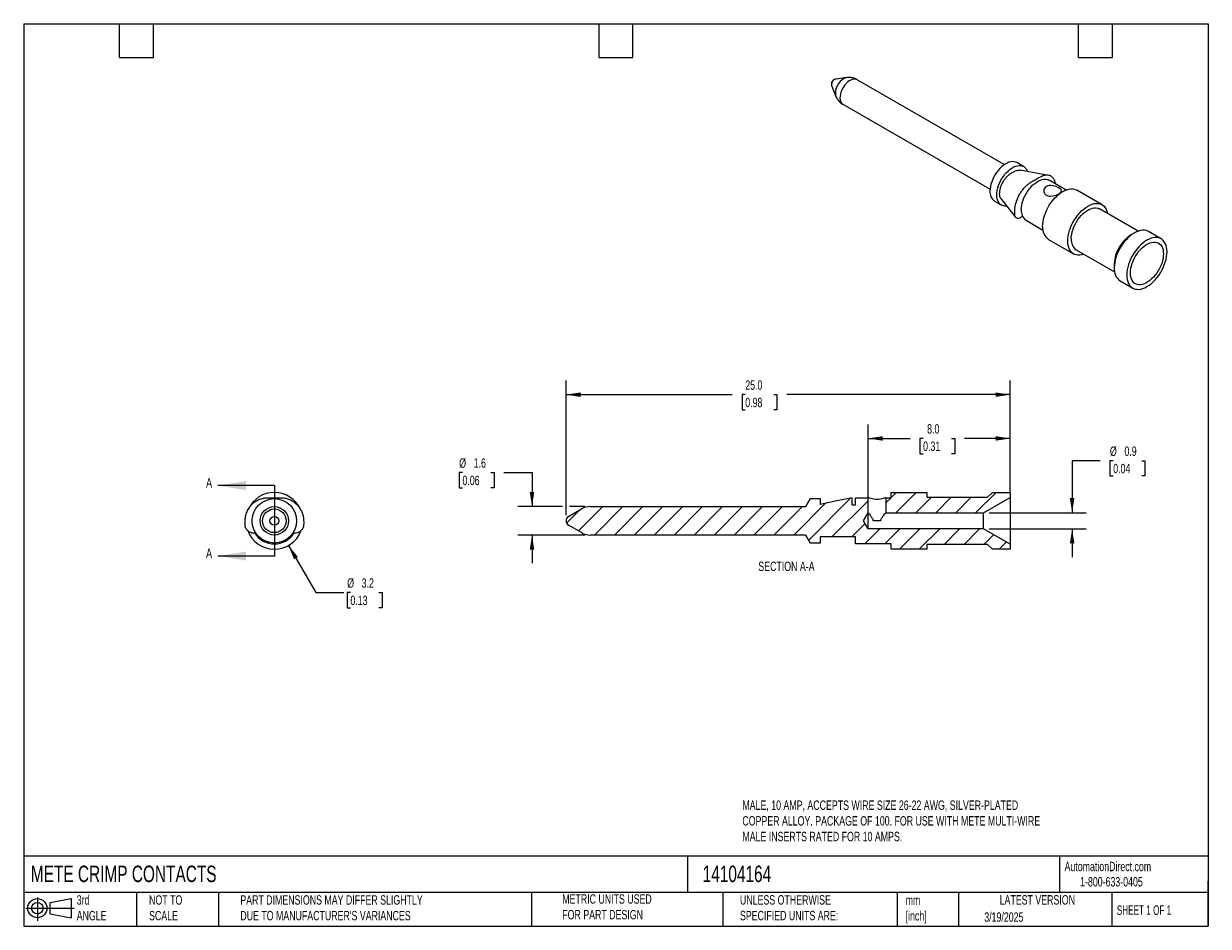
# Model space of a CAD drawing. Header units: millimetres. Extents: x 1.6 to 68.3, y 1.6 to 52.4.
import ezdxf

# ---------------------------------------------------------------- set-up
doc = ezdxf.new("R2010")
doc.units = ezdxf.units.MM
doc.header["$LTSCALE"] = 0.25
doc.linetypes.add('SLD-Solid', pattern=[0])
doc.layers.add('DIMENSIONS', color=140, linetype='SLD-Solid', lineweight=25)
doc.layers.add('TEXT', color=140, linetype='SLD-Solid', lineweight=25)
doc.layers.add('HATCH', color=6, linetype='SLD-Solid')
doc.layers.add('SLD-DEFPOINTS', color=7, linetype='Continuous')
doc.styles.add('SLDTEXTSTYLE0', font='TXT', dxfattribs={"width": 0.7})
doc.styles.add('SLDTEXTSTYLE1', font='TXT', dxfattribs={"width": 0.65})
doc.dimstyles.new('SLDDIMSTYLE0', dxfattribs={"dimtxt": 0.539502, "dimasz": 0.8255, "dimexe": 0, "dimexo": 0.0625, "dimgap": 0.134875, "dimtad": 0, "dimtih": 1, "dimtoh": 1, "dimrnd": 1e-09, "dimzin": 12, "dimdsep": 46, "dimtxsty": 'SLDTEXTSTYLE0', "dimsah": 1, "dimcen": 0, "dimadec": 0, "dimazin": 3, "dimtfac": 1, "dimtofl": 0, "dimtmove": 0, "dimatfit": 3, "dimfxl": 0, "dimfrac": 2, "dimtolj": 1, "dimtzin": 12, "dimarcsym": 0})
doc.dimstyles.new('SLDDIMSTYLE1', dxfattribs={"dimtxt": 0.539502, "dimasz": 0.8255, "dimexe": 0, "dimexo": 0.0625, "dimgap": 0.134875, "dimtad": 0, "dimtih": 1, "dimtoh": 1, "dimrnd": 1e-09, "dimzin": 12, "dimdsep": 46, "dimtxsty": 'SLDTEXTSTYLE0', "dimsah": 1, "dimcen": 0.09, "dimadec": 0, "dimazin": 3, "dimtfac": 1, "dimtmove": 0, "dimatfit": 0, "dimfxl": 0, "dimfrac": 2, "dimtolj": 1, "dimtzin": 12, "dimarcsym": 0})
doc.dimstyles.new('SLDDIMSTYLE2', dxfattribs={"dimtxt": 0.539502, "dimasz": 0.8255, "dimexe": 0, "dimexo": 0.0625, "dimgap": 0.134875, "dimtad": 0, "dimtih": 1, "dimtoh": 1, "dimrnd": 1e-09, "dimdsep": 46, "dimtxsty": 'SLDTEXTSTYLE0', "dimsah": 1, "dimcen": 0.09, "dimadec": 0, "dimazin": 2, "dimtfac": 1, "dimtmove": 0, "dimatfit": 0, "dimfxl": 0, "dimfrac": 2, "dimtolj": 1, "dimtzin": 12, "dimarcsym": 0})
doc.dimstyles.new('SLDDIMSTYLE3', dxfattribs={"dimtxt": 0.539502, "dimasz": 0.8255, "dimexe": 0, "dimexo": 0.0625, "dimgap": 0.134875, "dimtad": 0, "dimtih": 1, "dimtoh": 1, "dimrnd": 1e-09, "dimzin": 4, "dimdsep": 46, "dimtxsty": 'SLDTEXTSTYLE0', "dimsah": 1, "dimcen": 0.09, "dimadec": 0, "dimazin": 1, "dimtfac": 1, "dimtofl": 0, "dimtmove": 0, "dimatfit": 3, "dimfxl": 0, "dimfrac": 2, "dimtolj": 1, "dimtzin": 12, "dimarcsym": 0})

# ---------------------------------------------------------------- blocks, each defined once
blk = doc.blocks.new('Block11')
at = {"color": 7, "linetype": 'SLD-Solid', "lineweight": 18}
for p, q in [((0, 0.72), (2.718, 0.72)), ((0.647, 1.328), (0.647, 0)), ((1.37, 1.042), (2.544, 1.258)), ((1.37, 0.399), (1.37, 1.042)), ((2.544, 1.258), (2.544, 0.183)), ((1.37, 0.399), (2.544, 0.183))]:
    blk.add_line(p, q, dxfattribs=at)
for radius in [0.538, 0.321]:
    blk.add_circle((0.647, 0.72), radius, dxfattribs=at)
blk = doc.blocks.new('Block12')
at = {"layer": 'SLD-DEFPOINTS'}
blk.add_blockref('Block11', (0, 0), dxfattribs=at)
blk = doc.blocks.new('_D')
at = {"layer": 'DIMENSIONS'}
for p, q in [((16.496, 23.023), (18.028, 20.371)), ((18.028, 20.371), (19.615, 20.371)), ((19.978, 20.371), (19.797, 20.371)), ((19.797, 20.371), (19.797, 19.513)), ((21.581, 20.371), (21.762, 20.371)), ((21.762, 20.371), (21.762, 19.513)), ((19.797, 19.513), (19.978, 19.513)), ((21.762, 19.513), (21.581, 19.513))]:
    blk.add_line(p, q, dxfattribs=at)
blk.add_solid([(16.496, 23.023), (16.799, 22.245), (17.019, 22.372)], dxfattribs=at)
at = {"layer": 'DIMENSIONS', "char_height": 0.5292, "attachment_point": 1, "style": 'SLDTEXTSTYLE0'}
for s, insert in [('%%c', (19.795, 21.174)), ('3.2', (20.609, 21.174)), ('0.13', (19.978, 20.195))]:
    blk.add_mtext(s, dxfattribs=dict(at, insert=insert))
blk = doc.blocks.new('_D_1')
at = {"layer": 'DIMENSIONS'}
for p, q in [((26.283, 27.124), (26.102, 27.124)), ((26.102, 27.124), (26.102, 26.266)), ((27.886, 27.124), (28.068, 27.124)), ((28.068, 27.124), (28.068, 26.266)), ((28.611, 27.124), (30.198, 27.124)), ((30.198, 27.124), (30.198, 25.209)), ((26.102, 26.266), (26.283, 26.266)), ((28.068, 26.266), (27.886, 26.266)), ((31.922, 25.209), (29.405, 25.209)), ((33.163, 25.209), (32.303, 25.209)), ((33.163, 23.609), (29.405, 23.609)), ((30.198, 23.609), (30.198, 22.021))]:
    blk.add_line(p, q, dxfattribs=at)
for points in [[(30.198, 25.209), (30.325, 26.034), (30.071, 26.034)], [(30.198, 23.609), (30.071, 22.783), (30.325, 22.783)]]:
    blk.add_solid(points, dxfattribs=at)
at = {"layer": 'DIMENSIONS', "char_height": 0.5292, "attachment_point": 1, "style": 'SLDTEXTSTYLE0'}
for s, insert in [('%%c', (26.1, 27.926)), ('1.6', (26.915, 27.926)), ('0.06', (26.283, 26.948))]:
    blk.add_mtext(s, dxfattribs=dict(at, insert=insert))
blk = doc.blocks.new('_D_2')
at = {"layer": 'DIMENSIONS'}
for p, q in [((62.185, 27.789), (60.598, 27.789)), ((60.598, 27.789), (60.598, 24.859)), ((62.91, 27.789), (62.729, 27.789)), ((62.729, 27.789), (62.729, 26.932)), ((64.513, 27.789), (64.694, 27.789)), ((64.694, 27.789), (64.694, 26.932)), ((62.729, 26.932), (62.91, 26.932)), ((64.694, 26.932), (64.513, 26.932)), ((55.93, 24.859), (61.392, 24.859)), ((55.93, 23.959), (61.392, 23.959)), ((60.598, 23.959), (60.598, 22.371))]:
    blk.add_line(p, q, dxfattribs=at)
for points in [[(60.598, 24.859), (60.725, 25.684), (60.471, 25.684)], [(60.598, 23.959), (60.471, 23.133), (60.725, 23.133)]]:
    blk.add_solid(points, dxfattribs=at)
at = {"layer": 'DIMENSIONS', "char_height": 0.5292, "attachment_point": 1, "style": 'SLDTEXTSTYLE0'}
for s, insert in [('%%c', (62.727, 28.592)), ('0.9', (63.542, 28.592)), ('0.04', (62.91, 27.614))]:
    blk.add_mtext(s, dxfattribs=dict(at, insert=insert))
blk = doc.blocks.new('_D_3')
at = {"layer": 'DIMENSIONS'}
for p, q in [((49.113, 25.176), (49.113, 29.839)), ((57.113, 26.042), (57.113, 29.839)), ((49.113, 29.045), (51.481, 29.045)), ((52.212, 29.045), (52.031, 29.045)), ((52.031, 29.045), (52.031, 28.188)), ((53.815, 29.045), (53.997, 29.045)), ((53.997, 29.045), (53.997, 28.188)), ((57.113, 29.045), (54.546, 29.045)), ((52.031, 28.188), (52.212, 28.188)), ((53.997, 28.188), (53.815, 28.188))]:
    blk.add_line(p, q, dxfattribs=at)
for points in [[(49.113, 29.045), (49.938, 28.918), (49.938, 29.172)], [(57.113, 29.045), (56.287, 29.172), (56.287, 28.918)]]:
    blk.add_solid(points, dxfattribs=at)
at = {"layer": 'DIMENSIONS', "char_height": 0.5292, "attachment_point": 1, "style": 'SLDTEXTSTYLE0'}
for s, insert in [('8.0', (52.437, 29.848)), ('0.31', (52.212, 28.87))]:
    blk.add_mtext(s, dxfattribs=dict(at, insert=insert))
blk = doc.blocks.new('_D_4')
at = {"layer": 'DIMENSIONS'}
for p, q in [((32.113, 24.726), (32.113, 32.302)), ((57.113, 26.042), (57.113, 32.302)), ((32.113, 31.509), (41.469, 31.509)), ((42.2, 31.509), (42.018, 31.509)), ((42.018, 31.509), (42.018, 30.651)), ((43.803, 31.509), (43.984, 31.509)), ((43.984, 31.509), (43.984, 30.651)), ((57.113, 31.509), (44.534, 31.509)), ((42.018, 30.651), (42.2, 30.651)), ((43.984, 30.651), (43.803, 30.651))]:
    blk.add_line(p, q, dxfattribs=at)
for points in [[(32.113, 31.509), (32.938, 31.382), (32.938, 31.636)], [(57.113, 31.509), (56.287, 31.636), (56.287, 31.382)]]:
    blk.add_solid(points, dxfattribs=at)
at = {"layer": 'DIMENSIONS', "char_height": 0.5292, "attachment_point": 1, "style": 'SLDTEXTSTYLE0'}
for s, insert in [('25.0', (42.2, 32.312)), ('0.98', (42.2, 31.333))]:
    blk.add_mtext(s, dxfattribs=dict(at, insert=insert))

msp = doc.modelspace()

# ---------------------------------------------------------------- hatches: boundary and pattern name
at = {"layer": 'HATCH'}
h = msp.add_hatch(dxfattribs=at)
h.set_pattern_fill('ANSI31', color=256, scale=0.25, style=0)
h.paths.add_polyline_path([(57.113, 26.009), (56.113, 26.009), (55.838, 25.734), (52.413, 25.734), (52.413, 26.009), (50.413, 26.009), (50.413, 25.709), (50.113, 25.709), (50.113, 24.859), (55.613, 24.859), (57.113, 25.725)], flags=0)
h = msp.add_hatch(dxfattribs=at)
h.set_pattern_fill('ANSI31', color=256, scale=0.25, style=0)
edge = h.paths.add_edge_path(flags=0)
edge.add_line((48.413, 25.309), (48.213, 25.309))
edge.add_line((48.213, 25.309), (48.213, 25.709))
edge.add_spline(control_points=[(48.213, 25.709), (48.056, 25.676), (47.9, 25.643), (47.744, 25.61), (47.588, 25.577), (47.432, 25.544), (47.275, 25.511), (46.988, 25.45), (46.7, 25.389), (46.413, 25.329)], knot_values=[0, 0, 0, 0, 0.000479, 0.000479, 0.000479, 0.000958, 0.000958, 0.000958, 0.00184, 0.00184, 0.00184, 0.00184], weights=[1, 1, 1, 1, 1, 1, 1, 1, 1, 1], degree=3, periodic=0)
edge.add_line((46.413, 25.329), (46.413, 25.659))
edge.add_line((46.413, 25.659), (45.872, 25.659))
edge.add_line((45.872, 25.659), (45.613, 25.209))
edge.add_line((45.613, 25.209), (33.481, 25.209))
edge.add_arc((33.481, 24.209), 1, 90, 120)
edge.add_line((32.981, 25.075), (32.253, 24.654))
edge.add_arc((32.393, 24.412), 0.28, 120, 180.66637)
edge.add_arc((32.393, 24.405), 0.28, 179.33363, 240)
edge.add_line((32.253, 24.163), (32.981, 23.743))
edge.add_arc((33.481, 24.609), 1, 240, 270)
edge.add_line((33.481, 23.609), (45.613, 23.609))
edge.add_line((45.613, 23.609), (45.872, 23.159))
edge.add_line((45.872, 23.159), (46.413, 23.159))
edge.add_line((46.413, 23.159), (46.413, 23.509))
edge.add_line((46.413, 23.509), (48.413, 23.509))
edge.add_line((48.413, 23.509), (48.413, 23.109))
edge.add_line((48.413, 23.109), (50.413, 23.109))
edge.add_line((50.413, 23.109), (50.413, 22.809))
edge.add_line((50.413, 22.809), (52.413, 22.809))
edge.add_line((52.413, 22.809), (52.413, 23.084))
edge.add_line((52.413, 23.084), (55.838, 23.084))
edge.add_line((55.838, 23.084), (56.113, 22.809))
edge.add_line((56.113, 22.809), (57.113, 22.809))
edge.add_line((57.113, 22.809), (57.113, 23.093))
edge.add_line((57.113, 23.093), (55.613, 23.959))
edge.add_line((55.613, 23.959), (49.113, 23.959))
edge.add_line((49.113, 23.959), (48.853, 24.409))
edge.add_line((48.853, 24.409), (49.113, 24.859))
edge.add_line((49.113, 24.859), (49.113, 25.709))
edge.add_line((49.113, 25.709), (48.413, 25.709))
edge.add_line((48.413, 25.709), (48.413, 25.309))

# ---------------------------------------------------------------- linework, layer by layer
for p, q in [((47.911, 49.352), (47.29, 49.267)), ((47.066, 48.878), (47.303, 48.298)), ((56.779, 44.454), (48.497, 49.235)), ((47.697, 47.85), (55.979, 43.068)), ((57.866, 44.346), (57.484, 44.567)), ((60.253, 43.026), (59.305, 43.573)), ((62.284, 42.2), (60.87, 43.016)), ((56.234, 42.401), (56.616, 42.181)), ((56.573, 42.57), (57.399, 41.515)), ((64.314, 40.71), (62.146, 41.962)), ((58.005, 41.321), (58.953, 40.774)), ((65.607, 40.281), (64.9, 40.69)), ((59.27, 40.245), (60.684, 39.429)), ((64.1, 40.61), (63.905, 40.498)), ((60.821, 39.667), (62.989, 38.415)), ((62.969, 38.875), (62.969, 38.651)), ((63.3, 37.918), (64.007, 37.51)), ((50.413, 25.709), (50.413, 26.009)), ((50.413, 26.009), (52.413, 26.009)), ((52.413, 26.009), (52.413, 25.734)), ((55.838, 25.734), (56.113, 26.009)), ((56.113, 26.009), (57.113, 26.009)), ((57.113, 26.009), (57.113, 25.725)), ((45.613, 25.209), (45.872, 25.659)), ((45.872, 25.659), (46.413, 25.659)), ((46.413, 25.659), (46.413, 25.329)), ((48.213, 25.309), (48.213, 25.709)), ((48.413, 25.709), (49.113, 25.709)), ((48.413, 25.309), (48.413, 25.709)), ((49.113, 24.859), (49.113, 25.709)), ((50.113, 25.709), (50.413, 25.709)), ((50.113, 25.709), (50.113, 24.859)), ((52.413, 25.734), (55.838, 25.734)), ((55.613, 24.859), (57.113, 25.725)), ((57.113, 25.725), (57.113, 23.093)), ((32.253, 24.654), (32.981, 25.075)), ((33.481, 25.209), (45.613, 25.209)), ((48.213, 25.309), (48.413, 25.309)), ((48.853, 24.409), (49.113, 24.859)), ((49.113, 23.959), (49.113, 24.859)), ((50.113, 24.859), (55.613, 24.859)), ((55.613, 23.959), (55.613, 24.859)), ((32.113, 24.412), (32.113, 24.405)), ((32.981, 23.743), (32.253, 24.163)), ((49.113, 23.959), (48.853, 24.409)), ((49.831, 24.409), (49.395, 24.409)), ((45.613, 23.609), (33.481, 23.609)), ((45.872, 23.159), (45.613, 23.609)), ((48.413, 23.509), (46.413, 23.509)), ((46.413, 23.509), (46.413, 23.159)), ((48.413, 23.109), (48.413, 23.509)), ((55.613, 23.959), (49.113, 23.959)), ((57.113, 23.093), (55.613, 23.959)), ((46.413, 23.159), (45.872, 23.159)), ((50.413, 23.109), (48.413, 23.109)), ((50.413, 22.809), (50.413, 23.109)), ((52.413, 22.809), (50.413, 22.809)), ((55.838, 23.084), (52.413, 23.084)), ((52.413, 23.084), (52.413, 22.809)), ((56.113, 22.809), (55.838, 23.084)), ((57.113, 22.809), (56.113, 22.809)), ((57.113, 23.093), (57.113, 22.809))]:
    msp.add_line(p, q)
at = {"flags": 128}
for points in [[(47.055, 48.943), (47.061, 48.893), (47.066, 48.878)], [(48.497, 49.235), (48.45, 49.257), (48.38, 49.271), (48.303, 49.27), (48.223, 49.252), (48.139, 49.218), (48.055, 49.169), (47.971, 49.107), (47.89, 49.031), (47.814, 48.945), (47.744, 48.85), (47.682, 48.747), (47.629, 48.641), (47.587, 48.532), (47.556, 48.423), (47.537, 48.317), (47.531, 48.216)], [(57.484, 44.567), (57.416, 44.598), (57.331, 44.619), (57.239, 44.625), (57.142, 44.614), (57.041, 44.588), (56.938, 44.546), (56.833, 44.489), (56.729, 44.418), (56.626, 44.334), (56.527, 44.238), (56.432, 44.132), (56.344, 44.016), (56.263, 43.893), (56.19, 43.764), (56.126, 43.631), (56.073, 43.496), (56.031, 43.361), (56, 43.228), (55.981, 43.098), (55.975, 42.974)], [(56.357, 42.753), (56.363, 42.878), (56.382, 43.007), (56.413, 43.141), (56.455, 43.276), (56.508, 43.411), (56.572, 43.543), (56.645, 43.672), (56.726, 43.795), (56.814, 43.911), (56.909, 44.018), (57.008, 44.114), (57.111, 44.198), (57.215, 44.269), (57.32, 44.325), (57.423, 44.367), (57.524, 44.394), (57.621, 44.404), (57.713, 44.399), (57.798, 44.378), (57.875, 44.341), (57.944, 44.288), (58.002, 44.222), (58.05, 44.142), (58.082, 44.064)], [(57.736, 41.916), (57.742, 42.043), (57.761, 42.176), (57.792, 42.312), (57.834, 42.449), (57.887, 42.587), (57.951, 42.723), (58.025, 42.855), (58.106, 42.982), (58.196, 43.101), (58.291, 43.212), (58.392, 43.312), (58.496, 43.4), (58.602, 43.476), (58.709, 43.538), (58.815, 43.585), (58.919, 43.616), (59.019, 43.632), (59.115, 43.632), (59.204, 43.615), (59.286, 43.583), (59.305, 43.573)], [(56.912, 42.126), (56.909, 42.126), (56.814, 42.123), (56.726, 42.137), (56.645, 42.166), (56.572, 42.211), (56.508, 42.27), (56.455, 42.343), (56.413, 42.43), (56.382, 42.528), (56.363, 42.636), (56.357, 42.753)], [(58.938, 40.978), (58.944, 41.118), (58.963, 41.263), (58.994, 41.413), (59.036, 41.565), (59.09, 41.718), (59.154, 41.87), (59.229, 42.02), (59.313, 42.165), (59.405, 42.304), (59.504, 42.436), (59.609, 42.559), (59.72, 42.671), (59.834, 42.773), (59.951, 42.862), (60.07, 42.937), (60.188, 42.998), (60.305, 43.044), (60.419, 43.075), (60.53, 43.09), (60.635, 43.089), (60.735, 43.072), (60.827, 43.039), (60.87, 43.016)], [(60.352, 40.161), (60.359, 40.301), (60.377, 40.447), (60.408, 40.597), (60.45, 40.749), (60.504, 40.902), (60.568, 41.054), (60.643, 41.203), (60.727, 41.348), (60.819, 41.487), (60.918, 41.619), (61.024, 41.742), (61.134, 41.855), (61.249, 41.956), (61.366, 42.045), (61.484, 42.121), (61.602, 42.182), (61.719, 42.228), (61.833, 42.259), (61.944, 42.273), (62.049, 42.272), (62.149, 42.255), (62.241, 42.222), (62.325, 42.174), (62.399, 42.111), (62.464, 42.033), (62.517, 41.942), (62.56, 41.839), (62.59, 41.725), (62.595, 41.703)], [(60.547, 40.273), (60.553, 40.403), (60.572, 40.538), (60.603, 40.676), (60.647, 40.817), (60.701, 40.957), (60.766, 41.095), (60.841, 41.23), (60.924, 41.359), (61.015, 41.481), (61.113, 41.594), (61.215, 41.696), (61.321, 41.786), (61.429, 41.863), (61.538, 41.926), (61.646, 41.974), (61.752, 42.006), (61.855, 42.022), (61.952, 42.022), (62.043, 42.005), (62.127, 41.972), (62.146, 41.962)], [(64.9, 40.69), (64.857, 40.712), (64.765, 40.745), (64.666, 40.762), (64.56, 40.763), (64.45, 40.748), (64.335, 40.718), (64.218, 40.672), (64.1, 40.61), (63.982, 40.535), (63.865, 40.446), (63.75, 40.345), (63.64, 40.232), (63.534, 40.109), (63.435, 39.977), (63.343, 39.838), (63.259, 39.693), (63.185, 39.543), (63.12, 39.392), (63.067, 39.239), (63.024, 39.087), (62.993, 38.937), (62.975, 38.791), (62.969, 38.651)], [(61.27, 39.408), (61.249, 39.401), (61.134, 39.37), (61.024, 39.355), (60.918, 39.356), (60.819, 39.373), (60.727, 39.406), (60.643, 39.455), (60.568, 39.518), (60.504, 39.595), (60.45, 39.686), (60.408, 39.789), (60.377, 39.904), (60.359, 40.028), (60.352, 40.161)], [(63.676, 38.243), (63.682, 38.11), (63.701, 37.985), (63.731, 37.871), (63.774, 37.768), (63.827, 37.677), (63.892, 37.599), (63.966, 37.536), (64.05, 37.488), (64.142, 37.455), (64.242, 37.438), (64.347, 37.437), (64.458, 37.451), (64.572, 37.482), (64.689, 37.528), (64.807, 37.589), (64.925, 37.665), (65.042, 37.754), (65.157, 37.855), (65.267, 37.968), (65.373, 38.091), (65.472, 38.223), (65.564, 38.362), (65.648, 38.507), (65.722, 38.656), (65.787, 38.808), (65.841, 38.961), (65.883, 39.113), (65.914, 39.263), (65.932, 39.409), (65.939, 39.549), (65.932, 39.682), (65.914, 39.806), (65.883, 39.921), (65.841, 40.024), (65.787, 40.115), (65.722, 40.192), (65.648, 40.255), (65.564, 40.304), (65.472, 40.337), (65.373, 40.354), (65.267, 40.355), (65.157, 40.34), (65.042, 40.309), (64.925, 40.263), (64.807, 40.202), (64.689, 40.127), (64.572, 40.038), (64.458, 39.936), (64.347, 39.824), (64.242, 39.701), (64.142, 39.569), (64.05, 39.43), (63.966, 39.285), (63.892, 39.135), (63.827, 38.983), (63.774, 38.83), (63.731, 38.678), (63.701, 38.529), (63.682, 38.383), (63.676, 38.243)], [(65.738, 39.433), (65.731, 39.305), (65.713, 39.171), (65.682, 39.033), (65.639, 38.894), (65.585, 38.754), (65.52, 38.617), (65.446, 38.483), (65.363, 38.355), (65.272, 38.234), (65.176, 38.122), (65.074, 38.02), (64.969, 37.931), (64.861, 37.854), (64.753, 37.792), (64.646, 37.744), (64.54, 37.712), (64.439, 37.696), (64.342, 37.697), (64.251, 37.713), (64.169, 37.745), (64.094, 37.793), (64.03, 37.856), (63.976, 37.933), (63.933, 38.023), (63.902, 38.125), (63.883, 38.237), (63.877, 38.359), (63.883, 38.487), (63.902, 38.621), (63.933, 38.758), (63.976, 38.898), (64.03, 39.037), (64.094, 39.175), (64.169, 39.309), (64.251, 39.437), (64.342, 39.558), (64.439, 39.67), (64.54, 39.771), (64.646, 39.861), (64.753, 39.937), (64.861, 40), (64.969, 40.047), (65.074, 40.079), (65.176, 40.095), (65.272, 40.095), (65.363, 40.078), (65.446, 40.046), (65.52, 39.998), (65.585, 39.935), (65.639, 39.858), (65.682, 39.768), (65.713, 39.666), (65.731, 39.554), (65.738, 39.433)], [(48.213, 25.709), (47.744, 25.61), (47.275, 25.511), (46.413, 25.329)]]:
    msp.add_lwpolyline(points, dxfattribs=at)
for radius in [1.25, 0.8, 0.666, 0.246, 0.00326]:
    msp.add_circle((15.696, 24.409), radius)
for centre, radius, start, end in [((48.202, 48.469), 0.93, 108.23601, 179.62262), ((47.392, 48.946), 0.337, 107.46488, 180.37886), ((47.724, 48.463), 0.451, 178.54768, 201.16647), ((47.925, 48.173), 0.396, 173.81962, 234.8682), ((56.579, 42.902), 0.608, 173.26324, 235.42458), ((58.402, 41.859), 0.669, 175.10854, 233.57928), ((59.73, 40.895), 0.796, 174.01368, 234.67414), ((61.226, 40.215), 0.682, 175.10854, 233.57928), ((64.989, 38.791), 2.022, 122.40623, 177.59915), ((63.76, 38.568), 0.796, 174.01368, 234.67414), ((15.696, 24.409), 1.6, 23.91058, 155.84694), ((33.481, 24.209), 1, 90, 120), ((32.393, 24.412), 0.28, 120, 180.66637), ((32.393, 24.405), 0.28, 179.33363, 240), ((15.696, 24.409), 1.6, 200.23723, 339.46635), ((15.696, 24.409), 1.3, 212.64009, 327.19094), ((33.481, 24.609), 1, 240, 270)]:
    msp.add_arc(centre, radius, start, end)
for points, knots in [([(48.496, 49.234), (48.473, 49.247), (48.416, 49.28), (48.317, 49.317), (48.205, 49.346), (48.092, 49.36), (47.994, 49.362), (47.934, 49.353), (47.911, 49.35)], [0, 0, 0, 0, 0.130606, 0.326145, 0.516958, 0.703135, 0.88467, 1, 1, 1, 1]), ([(47.289, 49.265), (47.281, 49.265), (47.255, 49.262), (47.214, 49.247), (47.166, 49.22), (47.124, 49.184), (47.087, 49.138), (47.06, 49.083), (47.045, 49.022), (47.045, 48.961), (47.052, 48.913), (47.064, 48.887), (47.067, 48.88)], [0, 0, 0, 0, 0.044734, 0.151895, 0.256691, 0.362151, 0.473529, 0.599817, 0.719553, 0.836285, 0.953517, 1, 1, 1, 1]), ([(47.302, 48.303), (47.302, 48.302), (47.314, 48.265), (47.35, 48.198), (47.41, 48.103), (47.483, 48.015), (47.569, 47.936), (47.642, 47.88), (47.688, 47.856), (47.698, 47.851)], [0, 0, 0, 0, 0.0065, 0.188437, 0.372177, 0.557221, 0.743159, 0.945983, 1, 1, 1, 1]), ([(56.573, 42.571), (56.572, 42.572), (56.549, 42.591), (56.526, 42.654), (56.517, 42.759), (56.521, 42.863), (56.526, 42.982), (56.558, 43.134), (56.622, 43.313), (56.711, 43.493), (56.821, 43.662), (56.946, 43.805), (57.072, 43.914), (57.181, 43.98), (57.27, 44.032), (57.357, 44.082), (57.453, 44.124), (57.556, 44.143), (57.63, 44.148), (57.665, 44.137), (57.67, 44.136)], [0, 0, 0, 0, 0.002295, 0.059803, 0.111541, 0.159624, 0.20582, 0.278355, 0.355119, 0.43381, 0.512356, 0.58946, 0.662458, 0.724804, 0.768843, 0.810146, 0.868727, 0.92754, 0.989364, 1, 1, 1, 1]), ([(59.265, 43.852), (59, 43.899), (58.468, 43.995), (57.936, 44.09), (57.67, 44.138)], [0, 0, 0, 0, 0.4999629, 1, 1, 1, 1]), ([(59.663, 43.366), (59.662, 43.376), (59.655, 43.456), (59.604, 43.579), (59.511, 43.727), (59.391, 43.818), (59.26, 43.859), (59.128, 43.863), (59.012, 43.84), (58.922, 43.81), (58.861, 43.785), (58.796, 43.753), (58.717, 43.708), (58.583, 43.63), (58.411, 43.529), (58.224, 43.427), (58.061, 43.307), (57.915, 43.17), (57.774, 43.005), (57.649, 42.816), (57.541, 42.615), (57.454, 42.409), (57.391, 42.209), (57.355, 42.03), (57.347, 41.871), (57.346, 41.731), (57.349, 41.599), (57.395, 41.511), (57.463, 41.452), (57.549, 41.432), (57.642, 41.456), (57.728, 41.503), (57.785, 41.536), (57.814, 41.552)], [0, 0, 0, 0, 0.006573, 0.054568, 0.103751, 0.153109, 0.189932, 0.226764, 0.26352, 0.280225, 0.295447, 0.30934, 0.3287, 0.354361, 0.409367, 0.45664, 0.493268, 0.531423, 0.570427, 0.610209, 0.650434, 0.690334, 0.728976, 0.765472, 0.795102, 0.828904, 0.855428, 0.880621, 0.908185, 0.935929, 0.957318, 0.978806, 1, 1, 1, 1]), ([(59.15, 43.223), (59.245, 43.277), (59.374, 43.289), (59.633, 43.246), (59.764, 43.195), (59.904, 43.114), (59.941, 43.087), (59.991, 43.032), (60.004, 43.006), (60.004, 42.952), (59.991, 42.925), (59.941, 42.87), (59.904, 42.841), (59.764, 42.761), (59.634, 42.711), (59.374, 42.669), (59.243, 42.679), (59.057, 42.787), (59.004, 42.883), (59.004, 43.074), (59.056, 43.168), (59.15, 43.223)], [0, 0, 0, 0, 0.125, 0.125, 0.25, 0.25, 0.3125, 0.3125, 0.375, 0.375, 0.4375, 0.4375, 0.5, 0.5, 0.625, 0.625, 0.75, 0.75, 0.875, 0.875, 1, 1, 1, 1]), ([(14.669, 23.708), (14.616, 23.706), (14.512, 23.703), (14.361, 23.737), (14.23, 23.818), (14.131, 23.918), (14.073, 24.031), (14.046, 24.144), (14.047, 24.268), (14.044, 24.441), (14.067, 24.666), (14.152, 24.925), (14.287, 25.17), (14.455, 25.367), (14.642, 25.51), (14.828, 25.608), (14.992, 25.662), (15.119, 25.689), (15.206, 25.702), (15.297, 25.709), (15.409, 25.709), (15.599, 25.709), (15.842, 25.707), (16.106, 25.714), (16.337, 25.682), (16.544, 25.617), (16.743, 25.515), (16.92, 25.373), (17.072, 25.202), (17.195, 25.012), (17.285, 24.812), (17.336, 24.618), (17.346, 24.428), (17.349, 24.258), (17.344, 24.093), (17.279, 23.954), (17.183, 23.834), (17.061, 23.748), (16.93, 23.712), (16.82, 23.708), (16.75, 23.708), (16.721, 23.708)], [0, 0, 0, 0, 0.022611, 0.044438, 0.065746, 0.087708, 0.10392, 0.119945, 0.137052, 0.157079, 0.194236, 0.233404, 0.27354, 0.31382, 0.34387, 0.373927, 0.403922, 0.417555, 0.429977, 0.441314, 0.457113, 0.478054, 0.522943, 0.561521, 0.591412, 0.622549, 0.654379, 0.686844, 0.71967, 0.752231, 0.783765, 0.813548, 0.837728, 0.865313, 0.886958, 0.907518, 0.930012, 0.952652, 0.970107, 0.987643, 1, 1, 1, 1]), ([(50.113, 25.709), (50.113, 25.709), (50.099, 25.703), (50.049, 25.685), (50.012, 25.673), (49.92, 25.646), (49.865, 25.633), (49.744, 25.614), (49.678, 25.609), (49.48, 25.609), (49.351, 25.634), (49.167, 25.686), (49.113, 25.709), (49.113, 25.709)], [0, 0, 0, 0, 0.125, 0.125, 0.25, 0.25, 0.375, 0.375, 0.5, 0.5, 0.75, 0.75, 1, 1, 1, 1]), ([(49.113, 24.859), (49.113, 24.859), (49.126, 24.844), (49.169, 24.795), (49.199, 24.761), (49.264, 24.681), (49.3, 24.636), (49.365, 24.533), (49.395, 24.474), (49.395, 24.409)], [0, 0, 0, 0, 0.25, 0.25, 0.5, 0.5, 0.75, 0.75, 1, 1, 1, 1]), ([(49.831, 24.409), (49.831, 24.474), (49.86, 24.533), (49.925, 24.636), (49.96, 24.681), (50.026, 24.761), (50.056, 24.795), (50.1, 24.844), (50.113, 24.859), (50.113, 24.859)], [0, 0, 0, 0, 0.25, 0.25, 0.5, 0.5, 0.75, 0.75, 1, 1, 1, 1])]:
    msp.add_open_spline(points, degree=3, knots=knots)
at = {"layer": 'TEXT'}
for p, q in [((1.587, 52.387), (68.262, 52.387)), ((1.587, 52.387), (1.587, 1.587)), ((6.985, 50.483), (6.985, 52.387)), ((8.89, 50.483), (8.89, 52.387)), ((33.972, 50.483), (33.972, 52.387)), ((35.877, 50.483), (35.877, 52.387)), ((60.96, 50.483), (60.96, 52.387)), ((62.865, 50.483), (62.865, 52.387)), ((68.262, 52.387), (68.262, 1.587)), ((6.985, 50.483), (8.89, 50.483)), ((33.972, 50.483), (35.877, 50.483)), ((60.96, 50.483), (62.865, 50.483)), ((15.696, 26.393), (15.696, 22.425)), ((68.262, 5.532), (1.587, 5.532)), ((38.94, 5.532), (38.94, 3.492)), ((59.894, 5.532), (59.894, 3.492)), ((68.262, 1.587), (68.262, 4.128)), ((68.262, 3.492), (1.587, 3.492)), ((7.937, 3.492), (7.937, 1.587)), ((12.553, 3.492), (12.553, 1.587)), ((30.162, 3.492), (30.162, 1.587)), ((40.945, 3.492), (40.945, 1.587)), ((50.756, 3.492), (50.756, 1.587)), ((54.203, 3.492), (54.203, 1.587)), ((62.837, 3.492), (62.837, 1.587)), ((1.587, 1.587), (68.262, 1.587))]:
    msp.add_line(p, q, dxfattribs=at)
at = {"layer": 'TEXT', "linetype": 'SLD-Solid'}
for p, q in [((15.696, 26.393), (12.521, 26.393)), ((15.696, 22.425), (12.521, 22.425))]:
    msp.add_line(p, q, dxfattribs=at)
at = {"layer": 'TEXT'}
for points in [[(12.521, 26.393), (14.109, 26.139), (14.109, 26.647)], [(12.521, 22.425), (14.109, 22.171), (14.109, 22.679)]]:
    msp.add_solid(points, dxfattribs=at)

# ---------------------------------------------------------------- block references
at = {"layer": 'SLD-DEFPOINTS'}
msp.add_blockref('Block12', (1.709, 1.888), dxfattribs=at)

# ---------------------------------------------------------------- texts
at = {"layer": 'TEXT'}
for s, insert, char_height, attachment_point, style in [('A', (11.852, 26.821), 0.54, 1, 'SLDTEXTSTYLE0'), ('A', (11.852, 22.853), 0.54, 1, 'SLDTEXTSTYLE0'), ('SECTION A-A', (44.518, 22.112), 0.52917, 2, 'SLDTEXTSTYLE0'), ('MALE, 10 AMP, ACCEPTS WIRE SIZE 26-22 AWG, SILVER-PLATED ^JCOPPER ALLOY. PACKAGE OF 100. FOR USE WITH METE MULTI-WIRE ^JMALE INSERTS RATED FOR 10 AMPS.', (42.038, 8.67), 0.529167, 1, 'SLDTEXTSTYLE0'), ('METE CRIMP CONTACTS', (1.991, 5.002), 0.92604, 1, 'SLDTEXTSTYLE0'), ('14104164', (39.802, 5.002), 0.926, 1, 'SLDTEXTSTYLE0'), ('AutomationDirect.com', (60.174, 5.219), 0.52917, 1, 'SLDTEXTSTYLE0'), ('1-800-633-0405', (61.048, 4.359), 0.52917, 1, 'SLDTEXTSTYLE0'), ('3rd^JANGLE', (4.571, 3.334), 0.5292, 1, 'SLDTEXTSTYLE0'), ('NOT TO^JSCALE', (8.644, 3.334), 0.52917, 1, 'SLDTEXTSTYLE0'), ("PART DIMENSIONS MAY DIFFER SLIGHTLY ^JDUE TO MANUFACTURER'S VARIANCES", (13.78, 3.335), 0.52917, 1, 'SLDTEXTSTYLE0'), ('METRIC UNITS USED ^JFOR PART DESIGN', (31.901, 3.389), 0.52917, 1, 'SLDTEXTSTYLE0'), ('UNLESS OTHERWISE ^JSPECIFIED UNITS ARE:', (41.902, 3.34), 0.52917, 1, 'SLDTEXTSTYLE0'), ('LATEST VERSION', (58.638, 3.341), 0.52917, 2, 'SLDTEXTSTYLE0'), ('mm^J[inch]', (51.227, 3.324), 0.5292, 1, 'SLDTEXTSTYLE0'), ('SHEET 1 OF 1', (63.11, 2.763), 0.52917, 1, 'SLDTEXTSTYLE1'), ('3/19/2025', (55.653, 2.374), 0.5292, 1, 'SLDTEXTSTYLE0')]:
    msp.add_mtext(s, dxfattribs=dict(at, insert=insert, char_height=char_height, attachment_point=attachment_point, style=style))

# ---------------------------------------------------------------- dimensions: what is measured, and where the dimension line sits
at = {"layer": 'DIMENSIONS'}
for base, p2, picture, middle in [((32.113, 31.509), (32.113, 24.409), '_D_4', (43.001, 31.509)), ((49.113, 29.045), (49.113, 24.859), '_D_3', (53.014, 29.045))]:
    dim = msp.add_linear_dim(base=base, p1=(57.113, 25.725), p2=p2, dimstyle='SLDDIMSTYLE3', dxfattribs=at)
    dim.commit()
    dim.dimension.update_dxf_attribs({"geometry": picture, "text_midpoint": middle, "dimtype": 160})
for base, p1, p2, dimstyle, picture, middle in [((60.598, 23.959), (55.613, 24.859), (55.613, 23.959), 'SLDDIMSTYLE2', '_D_2', (60.598, 27.789)), ((30.198, 23.609), (33.481, 25.209), (33.481, 23.609), 'SLDDIMSTYLE1', '_D_1', (30.198, 27.124))]:
    dim = msp.add_linear_dim(base=base, p1=p1, p2=p2, angle=90, text='%%c<>', dimstyle=dimstyle, dxfattribs=at)
    dim.commit()
    dim.dimension.update_dxf_attribs({"geometry": picture, "text_midpoint": middle, "dimtype": 160})
dim = msp.add_diameter_dim_2p(p1=(14.896, 25.794), p2=(16.496, 23.023), dimstyle='SLDDIMSTYLE0', dxfattribs=at)
dim.commit()
dim.dimension.update_dxf_attribs({"geometry": '_D', "text_midpoint": (20.779, 20.371), "dimtype": 163})

doc.saveas('drawing.dxf')
